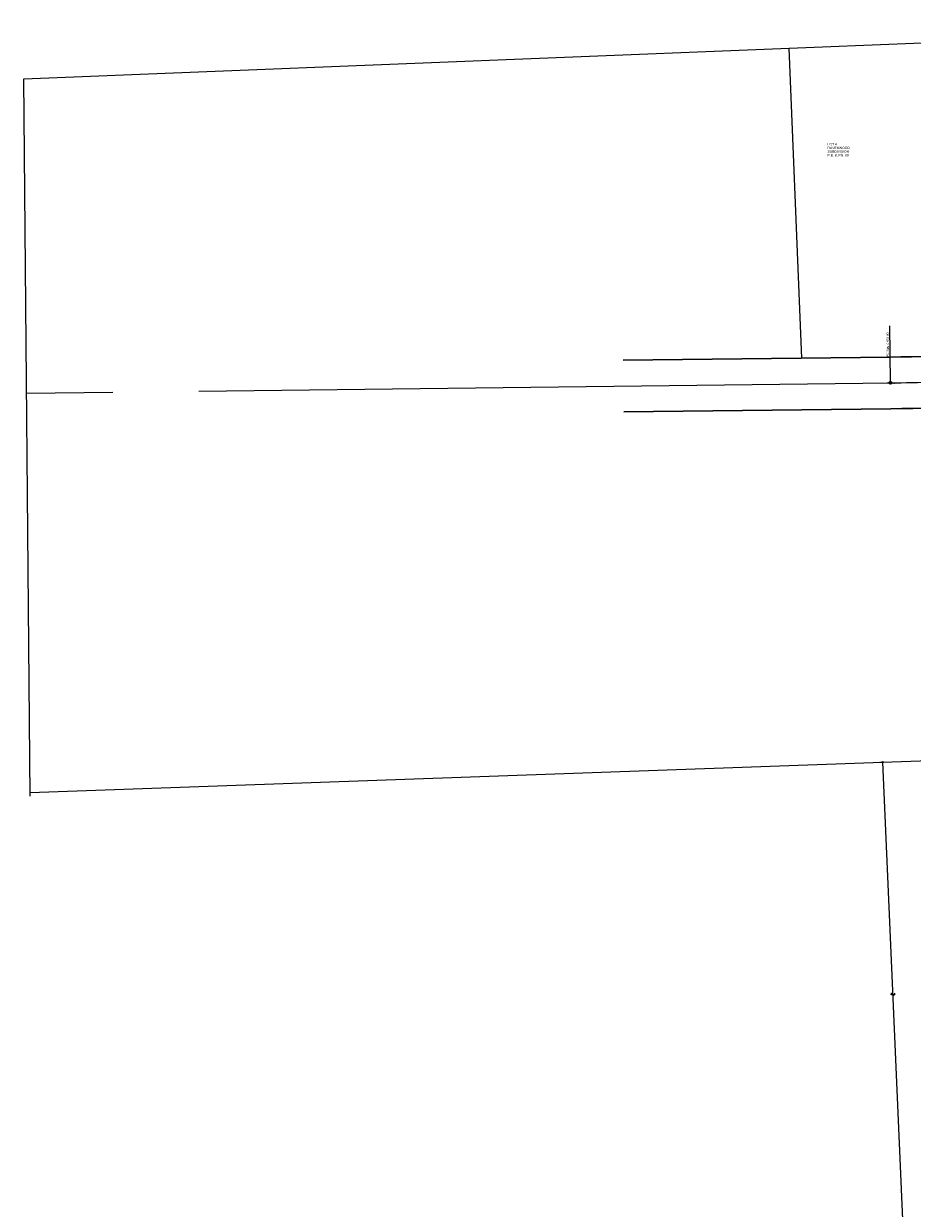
# Model space of a CAD drawing. Extents: x 2285766 to 2290020, y 637520 to 641037.
# Tile 2 of 9: x 2285766 to 2286798, y 638860 to 640235. Entities that reach past the tile are written whole.
import ezdxf
from ezdxf.enums import TextEntityAlignment as Align

# ---------------------------------------------------------------- set-up
doc = ezdxf.new("R2010")
doc.units = 0
doc.header["$LTSCALE"] = 20
doc.header["$MEASUREMENT"] = 0
doc.linetypes.add('cl20', pattern=[100, 5, -5, 80, -5, 5])
for name, color, linetype, lineweight in [('DV_X_Property_Line', 7, 'Continuous', 0), ('DV_X_Property_Line (Construction)', 7, 'Continuous', 0), ('DV_X_Text', 7, 'Continuous', 0), ('GE_X_Cells', 2, 'Continuous', 0), ('GE_X_CL_20', 7, 'cl20', 0), ('RW_X_CL_20', 6, 'cl20', 0), ('RW_X_Fee_RW', 6, 'rowex', 30), ('SV_X_Shot_Marker', 2, 'Continuous', 0)]:
    doc.layers.add(name, color=color, linetype=linetype, lineweight=lineweight)
doc.layers.add('SV_X_Text_Comment', color=7, linetype='Continuous', lineweight=0, true_color=0xf09e7a)
doc.layers.add('SV_X_Text_Name', color=7, linetype='Continuous', lineweight=0, true_color=0xebffa8)
doc.styles.add('Slanted-Normal LS 0.50', font='font31.shx', dxfattribs={"height": 0.14})
doc.styles.add('Style-font30', font='font30.shx')
doc.styles.add('Style-font31', font='font31.shx')
doc.linetypes.add('rowex', pattern='A,0.8,-0.375,[71,dgnlstyle-ODOT_Linestyles.shx,S=0.005054,R=0,X=0,Y=0],-0.375,0.8,-0.3,0.8,-0.3,0.8,-0.3', length=4.85)

# ---------------------------------------------------------------- blocks, each defined once
blk = doc.blocks.new('PLM_21')
at = {"layer": 'DV_X_Property_Line'}
blk.add_line((-0.04, 0.031), (0.025, 0.031), dxfattribs=at)
at = {"layer": 'DV_X_Property_Line', "flags": 128}
for points in [[(-0.061, -0.048), (-0.022, 0.1), (0.03, 0.1)], [(0.013, 0.048), (-0.026, -0.1), (0.061, -0.1)]]:
    blk.add_lwpolyline(points, dxfattribs=at)
at = {"layer": 'DV_X_Property_Line'}
blk.add_arc((0.024, 0.066), 0.0345, 270.47098, 81.3281, dxfattribs=at)
at = {"layer": 'DV_X_Property_Line (Construction)'}
blk.add_point((0, 0), dxfattribs=at)
blk = doc.blocks.new('PC_2')
at = {"layer": 'GE_X_Cells'}
blk.add_circle((0, 0), 0.075, dxfattribs=at)
blk = doc.blocks.new('X_1')
at = {"layer": 'SV_X_Shot_Marker'}
for p, q in [((-0.07, -0.07), (0.07, 0.07)), ((-0.07, 0.07), (0.07, -0.07))]:
    blk.add_line(p, q, dxfattribs=at)

msp = doc.modelspace()

# ---------------------------------------------------------------- linework, layer by layer
at = {"layer": 'DV_X_Property_Line'}
for p, q in [((2285766.1, 640171.6), (2287359, 640235.5)), ((2286669.4, 639847.3), (2286654.9, 640207.2)), ((2285773.6, 639338.6), (2285766.1, 640171.6)), ((2285773.5, 639343.1), (2287374.7, 639399.8)), ((2286790.6, 638757.8), (2286763.6, 639378.2))]:
    msp.add_line(p, q, dxfattribs=at)
at = {"layer": 'GE_X_CL_20'}
msp.add_line((2286772.4, 639819.5), (2286771.6, 639884.7), dxfattribs=at)
msp.add_circle((2286772.4, 639818.5), 1, dxfattribs=at)
at = {"layer": 'RW_X_CL_20'}
msp.add_line((2285769.4, 639806.6), (2286772.4, 639818.5), dxfattribs=at)
msp.add_arc((2286751.4, 641588.5), 1770.2, 270.6798, 277.1464, dxfattribs=at)
at = {"layer": 'RW_X_Fee_RW'}
for p, q in [((2286462.1, 639844.8), (2286772, 639848.5)), ((2286462.8, 639784.8), (2286772.8, 639788.5))]:
    msp.add_line(p, q, dxfattribs=at)
for radius in [1740.2, 1800.2]:
    msp.add_arc((2286751.4, 641588.5), radius, 270.6798, 277.1464, dxfattribs=at)

# ---------------------------------------------------------------- block references
at = {"layer": 'DV_X_Property_Line', "xscale": 20, "yscale": 20, "zscale": 20, "rotation": 92.48664421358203}
msp.add_blockref('PLM_21', (2286775.3, 639108.6), dxfattribs=at)
at = {"layer": 'GE_X_Cells', "xscale": 20, "yscale": 20, "zscale": 20}
msp.add_blockref('PC_2', (2286772.4, 639818.5), dxfattribs=at)
at = {"layer": 'SV_X_Shot_Marker', "xscale": 10, "yscale": 10, "zscale": 10}
msp.add_blockref('X_1', (2286763.6, 639378.2), dxfattribs=at)

# ---------------------------------------------------------------- texts
at = {"layer": 'DV_X_Text', "insert": (2286699.3, 640096.9), "char_height": 2.8, "attachment_point": 1, "line_spacing_factor": 0.9, "style": 'Slanted-Normal LS 0.50'}
msp.add_mtext('LOT 4\\PRAVENWOOD \\PSUBDIVISION\\PP.B. 8, PG. 86', dxfattribs=at)
at = {"layer": 'GE_X_CL_20', "style": 'Style-font31'}
msp.add_text('PC Sta. 4+04.40', height=2.8, rotation=90.6798, dxfattribs=at).set_placement((2286770.6, 639848.5))
at = {"layer": 'SV_X_Text_Comment', "style": 'Style-font30'}
msp.add_text('CRAIG', height=1.2, dxfattribs=at).set_placement((2286772.4, 639818.5), align=Align.TOP_LEFT)
at = {"layer": 'SV_X_Text_Name', "style": 'Style-font30'}
for s, p in [('RE03', (2286772.4, 639818.5)), ('PP02', (2286763.6, 639378.2))]:
    msp.add_text(s, height=1.2, dxfattribs=at).set_placement(p, align=Align.RIGHT)

doc.saveas('drawing.dxf')
